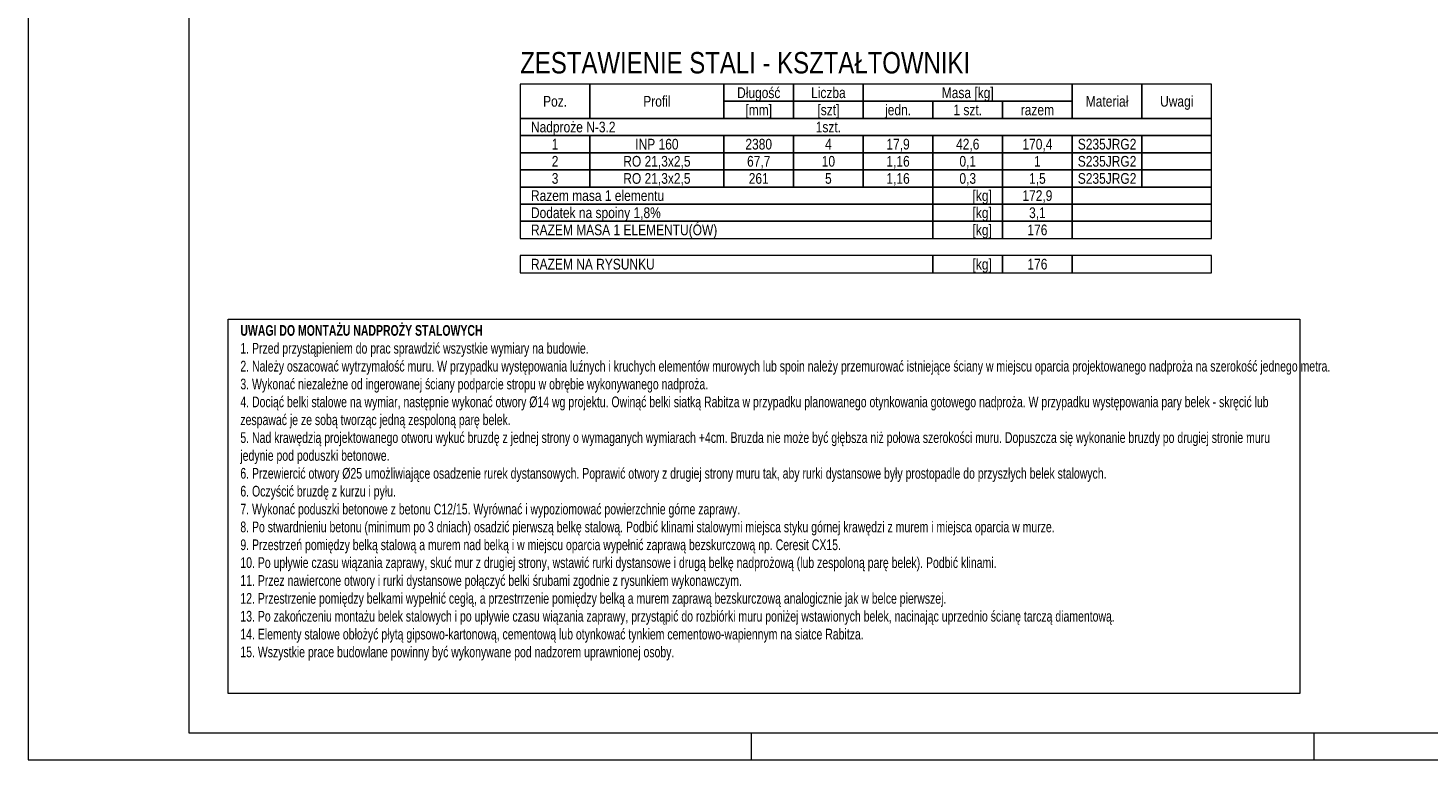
# Model space of a CAD drawing. Header units: millimetres. Extents: x 11149 to 111407, y -107619 to -23630.
# Tile 50 of 245: x 18452 to 19105, y -36106 to -35761. Entities that reach past the tile are written whole.
import ezdxf
from ezdxf.enums import TextEntityAlignment as Align

# ---------------------------------------------------------------- set-up
doc = ezdxf.new("R2010")
doc.units = ezdxf.units.MM
doc.header["$LTSCALE"] = 2
doc.layers.get('0').update_dxf_attribs({"plot": 0})
doc.layers.add('e-cad_cienkie', color=1, linetype='Continuous', lineweight=9)
doc.layers.add('e-cad_opisy', color=7, linetype='Continuous', lineweight=9)
doc.styles.add('e-cad_1', font='arial.ttf', dxfattribs={"width": 0.7})

# ---------------------------------------------------------------- blocks, each defined once
blk = doc.blocks.new('A3_poziom')
at = {"ltscale": 0.8}
for p, q in [((135, 0), (135, 5)), ((240, 0), (240, 5))]:
    blk.add_line(p, q, dxfattribs=at)
for points in [[(0, 0), (420, 0), (420, 297), (0, 297)], [(30, 5), (415, 5), (415, 292), (30, 292)]]:
    blk.add_lwpolyline(points, close=True)

msp = doc.modelspace()

# ---------------------------------------------------------------- linework, layer by layer
at = {"layer": 'e-cad_cienkie', "ltscale": 0.5}
for points in [[(18681.48, -35803.3), (18713.98, -35803.3), (18713.98, -35787.3), (18681.48, -35787.3)], [(18713.98, -35803.3), (18776.48, -35803.3), (18776.48, -35787.3), (18713.98, -35787.3)], [(18776.48, -35795.3), (18808.98, -35795.3), (18808.98, -35787.3), (18776.48, -35787.3)], [(18808.98, -35795.3), (18841.48, -35795.3), (18841.48, -35787.3), (18808.98, -35787.3)], [(18841.48, -35795.3), (18938.98, -35795.3), (18938.98, -35787.3), (18841.48, -35787.3)], [(18938.98, -35803.3), (18971.48, -35803.3), (18971.48, -35787.3), (18938.98, -35787.3)], [(18971.48, -35803.3), (19003.98, -35803.3), (19003.98, -35787.3), (18971.48, -35787.3)], [(18776.48, -35803.3), (18808.98, -35803.3), (18808.98, -35795.3), (18776.48, -35795.3)], [(18808.98, -35803.3), (18841.48, -35803.3), (18841.48, -35795.3), (18808.98, -35795.3)], [(18841.48, -35803.3), (18873.98, -35803.3), (18873.98, -35795.3), (18841.48, -35795.3)], [(18873.98, -35803.3), (18906.48, -35803.3), (18906.48, -35795.3), (18873.98, -35795.3)], [(18906.48, -35803.3), (18938.98, -35803.3), (18938.98, -35795.3), (18906.48, -35795.3)], [(18681.48, -35811.3), (19003.98, -35811.3), (19003.98, -35803.3), (18681.48, -35803.3)], [(18681.48, -35819.3), (18713.98, -35819.3), (18713.98, -35811.3), (18681.48, -35811.3)], [(18713.98, -35819.3), (18776.48, -35819.3), (18776.48, -35811.3), (18713.98, -35811.3)], [(18776.48, -35819.3), (18808.98, -35819.3), (18808.98, -35811.3), (18776.48, -35811.3)], [(18808.98, -35819.3), (18841.48, -35819.3), (18841.48, -35811.3), (18808.98, -35811.3)], [(18841.48, -35819.3), (18873.98, -35819.3), (18873.98, -35811.3), (18841.48, -35811.3)], [(18873.98, -35819.3), (18906.48, -35819.3), (18906.48, -35811.3), (18873.98, -35811.3)], [(18906.48, -35819.3), (18938.98, -35819.3), (18938.98, -35811.3), (18906.48, -35811.3)], [(18938.98, -35819.3), (18971.48, -35819.3), (18971.48, -35811.3), (18938.98, -35811.3)], [(18971.48, -35819.3), (19003.98, -35819.3), (19003.98, -35811.3), (18971.48, -35811.3)], [(18681.48, -35827.3), (18713.98, -35827.3), (18713.98, -35819.3), (18681.48, -35819.3)], [(18713.98, -35827.3), (18776.48, -35827.3), (18776.48, -35819.3), (18713.98, -35819.3)], [(18776.48, -35827.3), (18808.98, -35827.3), (18808.98, -35819.3), (18776.48, -35819.3)], [(18808.98, -35827.3), (18841.48, -35827.3), (18841.48, -35819.3), (18808.98, -35819.3)], [(18841.48, -35827.3), (18873.98, -35827.3), (18873.98, -35819.3), (18841.48, -35819.3)], [(18873.98, -35827.3), (18906.48, -35827.3), (18906.48, -35819.3), (18873.98, -35819.3)], [(18906.48, -35827.3), (18938.98, -35827.3), (18938.98, -35819.3), (18906.48, -35819.3)], [(18938.98, -35827.3), (18971.48, -35827.3), (18971.48, -35819.3), (18938.98, -35819.3)], [(18971.48, -35827.3), (19003.98, -35827.3), (19003.98, -35819.3), (18971.48, -35819.3)], [(18681.48, -35835.3), (18713.98, -35835.3), (18713.98, -35827.3), (18681.48, -35827.3)], [(18713.98, -35835.3), (18776.48, -35835.3), (18776.48, -35827.3), (18713.98, -35827.3)], [(18776.48, -35835.3), (18808.98, -35835.3), (18808.98, -35827.3), (18776.48, -35827.3)], [(18808.98, -35835.3), (18841.48, -35835.3), (18841.48, -35827.3), (18808.98, -35827.3)], [(18841.48, -35835.3), (18873.98, -35835.3), (18873.98, -35827.3), (18841.48, -35827.3)], [(18873.98, -35835.3), (18906.48, -35835.3), (18906.48, -35827.3), (18873.98, -35827.3)], [(18906.48, -35835.3), (18938.98, -35835.3), (18938.98, -35827.3), (18906.48, -35827.3)], [(18938.98, -35835.3), (18971.48, -35835.3), (18971.48, -35827.3), (18938.98, -35827.3)], [(18971.48, -35835.3), (19003.98, -35835.3), (19003.98, -35827.3), (18971.48, -35827.3)], [(18681.48, -35843.3), (18873.98, -35843.3), (18873.98, -35835.3), (18681.48, -35835.3)], [(18873.98, -35843.3), (18906.48, -35843.3), (18906.48, -35835.3), (18873.98, -35835.3)], [(18906.48, -35843.3), (18938.98, -35843.3), (18938.98, -35835.3), (18906.48, -35835.3)], [(18938.98, -35843.3), (19003.98, -35843.3), (19003.98, -35835.3), (18938.98, -35835.3)], [(18681.48, -35851.3), (18873.98, -35851.3), (18873.98, -35843.3), (18681.48, -35843.3)], [(18873.98, -35851.3), (18906.48, -35851.3), (18906.48, -35843.3), (18873.98, -35843.3)], [(18906.48, -35851.3), (18938.98, -35851.3), (18938.98, -35843.3), (18906.48, -35843.3)], [(18938.98, -35851.3), (19003.98, -35851.3), (19003.98, -35843.3), (18938.98, -35843.3)], [(18681.48, -35859.3), (18873.98, -35859.3), (18873.98, -35851.3), (18681.48, -35851.3)], [(18873.98, -35859.3), (18906.48, -35859.3), (18906.48, -35851.3), (18873.98, -35851.3)], [(18906.48, -35859.3), (18938.98, -35859.3), (18938.98, -35851.3), (18906.48, -35851.3)], [(18938.98, -35859.3), (19003.98, -35859.3), (19003.98, -35851.3), (18938.98, -35851.3)], [(18681.48, -35875.3), (18873.98, -35875.3), (18873.98, -35867.3), (18681.48, -35867.3)], [(18873.98, -35875.3), (18906.48, -35875.3), (18906.48, -35867.3), (18873.98, -35867.3)], [(18906.48, -35875.3), (18938.98, -35875.3), (18938.98, -35867.3), (18906.48, -35867.3)], [(18938.98, -35875.3), (19003.98, -35875.3), (19003.98, -35867.3), (18938.98, -35867.3)]]:
    msp.add_lwpolyline(points, close=True, dxfattribs=at)
at = {"layer": 'e-cad_opisy', "color": 9, "linetype": 'Continuous', "ltscale": 4}
msp.add_lwpolyline([(18545.29, -35896.92), (19045.12, -35896.92), (19045.12, -36071.63), (18545.29, -36071.63)], close=True, dxfattribs=at)

# ---------------------------------------------------------------- block references
at = {"layer": 'e-cad_opisy', "ltscale": 0.02, "xscale": 2.5, "yscale": 2.5, "zscale": 2.5}
msp.add_blockref('A3_poziom', (18451.87, -36102.55), dxfattribs=at)

# ---------------------------------------------------------------- texts
at = {"layer": 'e-cad_opisy', "ltscale": 0.5, "style": 'e-cad_1', "width": 0.8}
for s, height, p in [('ZESTAWIENIE STALI - KSZTAŁTOWNIKI', 10, (18681.48, -35782.3)), ('Nadproże N-3.2', 5, (18686.48, -35809.8)), ('Razem masa 1 elementu', 5, (18686.48, -35841.8)), ('Dodatek na spoiny 1,8%', 5, (18686.48, -35849.8)), ('RAZEM MASA 1 ELEMENTU(ÓW)', 5, (18686.48, -35857.8)), ('RAZEM NA RYSUNKU', 5, (18686.48, -35873.8))]:
    msp.add_text(s, height=height, dxfattribs=at).set_placement(p)
for s, p in [('Poz.', (18697.73, -35797.8)), ('Profil', (18745.23, -35797.8)), ('Długość', (18792.73, -35793.8)), ('Liczba', (18825.23, -35793.8)), ('Masa [kg]', (18890.23, -35793.8)), ('Materiał', (18955.23, -35797.8)), ('Uwagi', (18987.73, -35797.8)), ('[mm]', (18792.73, -35801.8)), ('[szt]', (18825.23, -35801.8)), ('jedn.', (18857.73, -35801.8)), ('1 szt.', (18890.23, -35801.8)), ('razem', (18922.73, -35801.8)), ('1szt.', (18825.23, -35809.8)), ('1', (18697.73, -35817.8)), ('INP 160', (18745.23, -35817.8)), ('2380', (18792.73, -35817.8)), ('4', (18825.23, -35817.8)), ('17,9', (18857.73, -35817.8)), ('42,6', (18890.23, -35817.8)), ('170,4', (18922.73, -35817.8)), ('S235JRG2', (18955.23, -35817.8)), ('2', (18697.73, -35825.8)), ('RO 21,3x2,5', (18745.23, -35825.8)), ('67,7', (18792.73, -35825.8)), ('10', (18825.23, -35825.8)), ('1,16', (18857.73, -35825.8)), ('0,1', (18890.23, -35825.8)), ('1', (18922.73, -35825.8)), ('S235JRG2', (18955.23, -35825.8)), ('3', (18697.73, -35833.8)), ('RO 21,3x2,5', (18745.23, -35833.8)), ('261', (18792.73, -35833.8)), ('5', (18825.23, -35833.8)), ('1,16', (18857.73, -35833.8)), ('0,3', (18890.23, -35833.8)), ('1,5', (18922.73, -35833.8)), ('S235JRG2', (18955.23, -35833.8)), ('172,9', (18922.73, -35841.8)), ('3,1', (18922.73, -35849.8)), ('176', (18922.73, -35857.8)), ('176', (18922.73, -35873.8))]:
    msp.add_text(s, height=5, dxfattribs=at).set_placement(p, align=Align.CENTER)
for p in [(18901.48, -35841.8), (18901.48, -35849.8), (18901.48, -35857.8), (18901.48, -35873.8)]:
    msp.add_text('[kg]', height=5, dxfattribs=at).set_placement(p, align=Align.RIGHT)
at = {"layer": 'e-cad_opisy', "ltscale": 4, "insert": (18550.93, -35899.72), "char_height": 5, "width": 491.6675, "attachment_point": 1, "style": 'e-cad_1'}
msp.add_mtext('{\\fArial|b1|i0|c238|p34;UWAGI DO MONTAŻU NADPROŻY STALOWYCH\\P\\fArial|b0|i0|c238|p34;\\H1.000001x;1. Przed przystąpieniem do prac sprawdzić wszystkie wymiary na budowie.\\P2. Należy oszacować wytrzymałość muru. W przypadku występowania luźnych i kruchych elementów murowych lub spoin należy przemurować istniejące ściany w miejscu oparcia projektowanego nadproża na szerokość jednego metra.\\P3. Wykonać niezależne od ingerowanej ściany podparcie stropu w obrębie wykonywanego nadproża.\\P4. Dociąć belki stalowe na wymiar, następnie wykonać otwory %%C14 wg projektu. Owinąć belki siatką Rabitza w przypadku planowanego otynkowania gotowego nadproża. W przypadku występowania pary belek - skręcić lub zespawać je ze sobą tworząc jedną zespoloną parę belek.\\P5. Nad krawędzią projektowanego otworu wykuć bruzdę z jednej strony o wymaganych wymiarach +4cm. Bruzda nie może być głębsza niż połowa szerokości muru. Dopuszcza się wykonanie bruzdy po drugiej stronie muru jedynie pod poduszki betonowe.\\P6. Przewiercić otwory %%C25 umożliwiające osadzenie rurek dystansowych. Poprawić otwory z drugiej strony muru tak, aby rurki dystansowe były prostopadle do przyszłych belek stalowych.\\P6. Oczyścić bruzdę z kurzu i pyłu.\\P7. Wykonać poduszki betonowe z betonu C12/15. Wyrównać i wypoziomować powierzchnie górne zaprawy.\\P8. Po stwardnieniu betonu (minimum po 3 dniach) osadzić pierwszą belkę stalową. Podbić klinami stalowymi miejsca styku górnej krawędzi z murem i miejsca oparcia w murze.\\P9. Przestrzeń pomiędzy belką stalową a murem nad belką i w miejscu oparcia wypełnić zaprawą bezskurczową np. Ceresit CX15.\\P10. Po upływie czasu wiązania zaprawy, skuć mur z drugiej strony, wstawić rurki dystansowe i drugą belkę nadprożową (lub zespoloną parę belek). Podbić klinami.\\P11. Przez nawiercone otwory i rurki dystansowe połączyć belki śrubami zgodnie z rysunkiem wykonawczym.\\P12. Przestrzenie pomiędzy belkami wypełnić cegłą, a przestrrzenie pomiędzy belką a murem zaprawą bezskurczową analogicznie jak w belce pierwszej.\\P13. Po zakończeniu montażu belek stalowych i po upływie czasu wiązania zaprawy, przystąpić do rozbiórki muru poniżej wstawionych belek, nacinając uprzednio ścianę tarczą diamentową. \\P14. Elementy stalowe obłożyć płytą gipsowo-kartonową, cementową lub otynkować tynkiem cementowo-wapiennym na siatce Rabitza.\\P15. Wszystkie prace budowlane powinny być wykonywane pod nadzorem uprawnionej osoby.^I}', dxfattribs=at)

doc.saveas('drawing.dxf')
